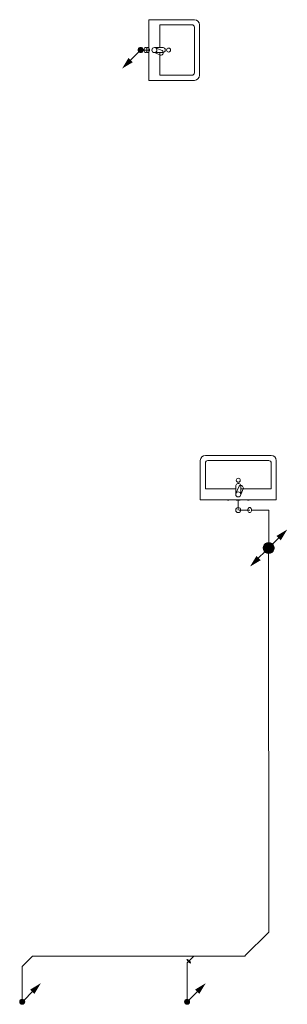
# Model space of a CAD drawing. Header units: millimetres. Extents: x -8188 to 49496, y -17237 to 7001.
# Tile 3 of 4: x 31067 to 33709, y -3887 to 5849. Entities that reach past the tile are written whole.
import ezdxf

# ---------------------------------------------------------------- set-up
doc = ezdxf.new("R2010")
doc.units = ezdxf.units.MM
doc.layers.add('Kanalizace', color=7, linetype='Continuous')
doc.layers.add('Zdravotní technika', color=7, linetype='Continuous')

# ---------------------------------------------------------------- blocks, each defined once
blk = doc.blocks.new('Basin-Sink-Bidet-ID-30-8-29-1180')
at = {"layer": 'Zdravotní technika', "color": 7, "lineweight": 5}
for p, q in [((-375, 0), (-375, 390)), ((-325, 440), (325, 440)), ((-300, 390), (300, 390)), ((-325, 110), (-325, 365)), ((-25, 110), (-325, 110)), ((-25, 55), (-25, 143)), ((-23, 65), (4, 131)), ((25, 143), (25, 55)), ((25, 55), (50, 115))]:
    blk.add_line(p, q, dxfattribs=at)
for points in [[(375, 390), (375, 0), (-375, 0)], [(325, 365), (325, 110), (25, 110)], [(-25, 143), (-22.2, 150.1), (-17.5, 156.1), (-11.1, 160.5), (-3.8, 162.7), (3.8, 162.7), (11.1, 160.5), (17.5, 156.1), (22.2, 150.1), (25, 143)], [(-92.5, -1), (-92.5, 0), (-107.5, 0), (-107.5, -1), (-92.5, -1)], [(20, -1), (20, 0), (-20, 0), (-20, -1), (20, -1)], [(107.5, -1), (107.5, 0), (92.5, 0), (92.5, -1), (107.5, -1)]]:
    blk.add_lwpolyline(points, dxfattribs=at)
for centre, radius in [((0, 195), 20), ((0, 55), 25)]:
    blk.add_circle(centre, radius, dxfattribs=at)
for centre, radius, start, end in [((-325, 390), 50, 90, 180), ((-300, 365), 25, 90, 180), ((300, 365), 25, 0, 90), ((325, 390), 50, 0, 90), ((25.1, 117.7), 25, 353.89882, 147.74317)]:
    blk.add_arc(centre, radius, start, end, dxfattribs=at)
blk = doc.blocks.new('Basin-Sink-Bidet-ID-30-8-29-1196')
at = {"layer": 'Zdravotní technika', "color": 7, "lineweight": 5}
for p, q in [((0, 300), (450, 300)), ((110, 250), (425, 250)), ((110, 25), (110, 250)), ((450, 225), (450, -225)), ((500, 250), (500, -250)), ((55, 25), (143, 25)), ((65, 23), (131, -4)), ((143, -25), (55, -25)), ((55, -25), (115, -50))]:
    blk.add_line(p, q, dxfattribs=at)
for points in [[(450, -300), (0, -300), (0, 300)], [(-1, 92.5), (0, 92.5), (0, 107.5), (-1, 107.5), (-1, 92.5)], [(-1, -20), (0, -20), (0, 20), (-1, 20), (-1, -20)], [(143, 25), (150.1, 22.2), (156.1, 17.5), (160.5, 11.1), (162.7, 3.8), (162.7, -3.8), (160.5, -11.1), (156.1, -17.5), (150.1, -22.2), (143, -25)], [(-1, -107.5), (0, -107.5), (0, -92.5), (-1, -92.5), (-1, -107.5)], [(425, -250), (110, -250), (110, -25)]]:
    blk.add_lwpolyline(points, dxfattribs=at)
for centre, radius in [((55, 0), 25), ((195, 0), 20)]:
    blk.add_circle(centre, radius, dxfattribs=at)
for centre, radius, start, end in [((450, 250), 50, 0, 90), ((425, 225), 25, 0, 90), ((117.7, -25.1), 25, 263.89882, 57.74317), ((425, -225), 25, 270, 0), ((450, -250), 50, 270, 0)]:
    blk.add_arc(centre, radius, start, end, dxfattribs=at)
blk = doc.blocks.new('Koleno-Koleno Kanalizace D50-ID-30-8-29-2410')
at = {"layer": 'Kanalizace', "color": 32, "lineweight": 5}
blk.add_line((0, 25), (0, 28.5), dxfattribs=at)
blk.add_circle((0, 0), 25, dxfattribs=at)
blk = doc.blocks.new('Segment trubky-Kanalizace D50-ID-30-8-29-2991')
at = {"layer": 'Kanalizace', "color": 32, "lineweight": 5}
blk.add_line((0, 0), (0, 309.5), dxfattribs=at)
blk = doc.blocks.new('Koleno-Koleno Kanalizace D50-ID-30-8-29-2999')
at = {"layer": 'Kanalizace', "color": 32, "lineweight": 5}
for p, q in [((0, 0), (8.8, 8.8)), ((0, -12.5), (0, 0))]:
    blk.add_line(p, q, dxfattribs=at)
blk = doc.blocks.new('Segment trubky-Kanalizace D50-ID-30-8-29-3009')
at = {"layer": 'Kanalizace', "color": 32, "lineweight": 5}
blk.add_line((0, 0), (82.8, 83), dxfattribs=at)
blk = doc.blocks.new('Koleno-Koleno Kanalizace D50-ID-30-8-29-4195')
at = {"layer": 'Kanalizace', "color": 32, "lineweight": 5}
for p, q in [((-8.8, -8.8), (0, 0)), ((0, 0), (12.5, 0))]:
    blk.add_line(p, q, dxfattribs=at)
blk = doc.blocks.new('Segment trubky-Kanalizace D50-ID-30-8-29-2847')
at = {"layer": 'Kanalizace', "color": 32, "lineweight": 5}
blk.add_line((0, 0), (1519.1, 0), dxfattribs=at)
blk = doc.blocks.new('T-kus-T-kus Kanalizace D50-ID-30-8-29-2930')
at = {"layer": 'Kanalizace', "color": 32, "lineweight": 5}
for p, q in [((-62, 0), (63, 0)), ((0, 0), (-43.8, -43.8))]:
    blk.add_line(p, q, dxfattribs=at)
blk = doc.blocks.new('Segment trubky-Kanalizace D50-ID-30-8-29-3035')
at = {"layer": 'Kanalizace', "color": 32, "lineweight": 5}
blk.add_line((0, 0), (397.4, 0), dxfattribs=at)
blk = doc.blocks.new('Segment trubky-Kanalizace D50-ID-30-8-29-6070')
at = {"layer": 'Kanalizace', "color": 32, "lineweight": 5}
blk.add_line((0, 0), (29.2, 0), dxfattribs=at)
blk = doc.blocks.new('Koleno-Koleno Kanalizace D50-ID-30-8-29-6079')
at = {"layer": 'Kanalizace', "color": 32, "lineweight": 5}
for p, q in [((-12.4, 0), (0, 0)), ((0, 0), (8.8, 8.8))]:
    blk.add_line(p, q, dxfattribs=at)
blk = doc.blocks.new('Segment trubky-Kanalizace D50-ID-30-8-29-6084')
at = {"layer": 'Kanalizace', "color": 32, "lineweight": 5}
blk.add_line((0, 0), (219.1, 219.1), dxfattribs=at)
blk = doc.blocks.new('Koleno-Koleno Kanalizace D50-ID-30-8-29-6144')
at = {"layer": 'Kanalizace', "color": 32, "lineweight": 5}
for p, q in [((-8.8, -8.8), (0, 0)), ((0, 0), (0, 12.4))]:
    blk.add_line(p, q, dxfattribs=at)
blk = doc.blocks.new('Segment trubky-Kanalizace D50-ID-30-8-29-6147')
at = {"layer": 'Kanalizace', "color": 32, "lineweight": 5}
blk.add_line((0, 0), (-0.7, 3557.6), dxfattribs=at)
blk = doc.blocks.new('Začátek potrubí-PipeStart Kanalizace D50-ID-30-8-29-2968')
at = {"layer": 'Kanalizace', "lineweight": 5}
for points in [[(25, 0), (23.8, 7.7), (20.2, 14.7), (14.7, 20.2), (7.7, 23.8), (0, 25), (-7.7, 23.8), (-14.7, 20.2), (-20.2, 14.7), (-23.8, 7.7), (-25, 0), (-23.8, -7.7), (-20.2, -14.7), (-14.7, -20.2), (-7.7, -23.8), (0, -25), (7.7, -23.8), (14.7, -20.2), (20.2, -14.7), (23.8, -7.7)], [(-183.8, -183.8), (-120.2, -77.8), (-77.8, -120.2)]]:
    blk.add_hatch(color=32, dxfattribs=at).paths.add_polyline_path(points)
at = {"layer": 'Kanalizace', "color": 32, "lineweight": 5}
blk.add_line((-99, -99), (-17.7, -17.6), dxfattribs=at)
blk = doc.blocks.new('Koleno-Koleno Kanalizace D50-ID-30-8-29-2969')
at = {"layer": 'Kanalizace', "color": 32, "lineweight": 5}
blk.add_line((0, 0), (8.8, 0), dxfattribs=at)
blk.add_lwpolyline([(-7.7, 23.8), (0, 25), (7.7, 23.8), (14.7, 20.2), (20.2, 14.7), (23.8, 7.7), (25, 0), (23.8, -7.7), (20.2, -14.7), (14.7, -20.2), (7.7, -23.8), (0, -25), (-7.7, -23.8), (-14.7, -20.2), (-20.2, -14.7), (-23.8, -7.7), (-25, 0), (-23.8, 7.7), (-20.2, 14.7), (-14.7, 20.2), (-7.7, 23.8)], dxfattribs=at)
blk = doc.blocks.new('Segment trubky-Kanalizace D50-ID-30-8-29-3196')
at = {"layer": 'Kanalizace', "color": 32, "lineweight": 5}
blk.add_line((0, 0), (8.5, 0), dxfattribs=at)
blk = doc.blocks.new('Koleno-Koleno Kanalizace D50-ID-30-8-29-3187')
at = {"layer": 'Kanalizace', "color": 32, "lineweight": 5}
blk.add_line((8.5, 0), (-7.1, 0), dxfattribs=at)
blk.add_lwpolyline([(-11.3, -23.8), (-7.1, -25), (-3, -23.8), (0.8, -20.2), (3.8, -14.7), (5.7, -7.7), (6.4, 0), (5.7, 7.7), (3.8, 14.7), (0.8, 20.2), (-3, 23.8), (-7.1, 25), (-11.3, 23.8), (-15.1, 20.2), (-18.1, 14.7), (-20, 7.7), (-20.7, 0), (-20, -7.7), (-18.1, -14.7), (-15.1, -20.2), (-11.3, -23.8)], dxfattribs=at)
blk = doc.blocks.new('Segment trubky-Kanalizace D50-ID-30-8-29-3213')
at = {"layer": 'Kanalizace', "color": 32, "lineweight": 5}
blk.add_line((0, 0), (-24.2, 0), dxfattribs=at)
blk = doc.blocks.new('Koleno-Koleno Kanalizace D50-ID-30-8-29-3204')
at = {"layer": 'Kanalizace', "color": 32, "lineweight": 5}
blk.add_line((10.9, 0), (-2.3, 0), dxfattribs=at)
blk.add_lwpolyline([(-1.5, -23.8), (2.7, -25), (6.9, -23.8), (10.7, -20.2), (13.6, -14.7), (15.6, -7.7), (16.2, 0), (15.6, 7.7), (13.6, 14.7), (10.7, 20.2), (6.9, 23.8), (2.7, 25), (-1.5, 23.8), (-5.2, 20.2), (-8.2, 14.7), (-10.2, 7.7), (-10.8, 0), (-10.2, -7.7), (-8.2, -14.7), (-5.2, -20.2), (-1.5, -23.8)], dxfattribs=at)
blk = doc.blocks.new('Segment trubky-Kanalizace D50-ID-30-8-29-3221')
at = {"layer": 'Kanalizace', "color": 32, "lineweight": 5}
blk.add_line((0, 0), (-34.9, 0), dxfattribs=at)
blk = doc.blocks.new('Koleno-Koleno Kanalizace D50-ID-30-8-29-4469')
at = {"layer": 'Kanalizace', "color": 32, "lineweight": 5}
blk.add_line((0, 25), (0, 30), dxfattribs=at)
blk.add_circle((0, 0), 25, dxfattribs=at)
blk = doc.blocks.new('Segment trubky-Kanalizace D50-ID-30-8-29-4286')
at = {"layer": 'Kanalizace', "color": 32, "lineweight": 5}
blk.add_line((0, 0), (0, 371), dxfattribs=at)
blk = doc.blocks.new('Koleno-Koleno Kanalizace D50-ID-30-8-29-4294')
at = {"layer": 'Kanalizace', "color": 32, "lineweight": 5}
for p, q in [((0, 0), (8.9, 8.9)), ((0, -12.9), (0, 0))]:
    blk.add_line(p, q, dxfattribs=at)
blk = doc.blocks.new('Segment trubky-Kanalizace D50-ID-30-8-29-4317')
at = {"layer": 'Kanalizace', "color": 32, "lineweight": 5}
blk.add_line((0, 0), (7.4, 7.4), dxfattribs=at)
blk = doc.blocks.new('Koleno-Koleno Kanalizace D50-ID-30-8-29-4332')
at = {"layer": 'Kanalizace', "color": 32, "lineweight": 5}
blk.add_line((5.6, 5.6), (2.3, 2.3), dxfattribs=at)
blk.add_lwpolyline([(-20.1, 13.5), (-19.9, 15.4), (-18, 15.6), (-14.5, 14.1), (-9.9, 10.9), (-4.4, 6.5), (1.2, 1.2), (6.5, -4.5), (10.9, -9.9), (14.1, -14.5), (15.6, -18), (15.4, -19.9), (13.5, -20.1), (10, -18.6), (5.4, -15.4), (0, -11), (-5.7, -5.7), (-11, 0), (-15.4, 5.4), (-18.6, 10), (-20.1, 13.5)], dxfattribs=at)
blk = doc.blocks.new('Segment trubky-Kanalizace D50-ID-30-8-29-5545')
at = {"layer": 'Kanalizace', "color": 32, "lineweight": 5}
blk.add_line((0, 0), (1.7, 1.7), dxfattribs=at)
blk = doc.blocks.new('Segment trubky-Kanalizace D50-ID-30-8-29-7110')
at = {"layer": 'Kanalizace', "color": 32, "lineweight": 5}
blk.add_line((0, 0), (0, -70.9), dxfattribs=at)
blk = doc.blocks.new('Koleno-Koleno Kanalizace D50-ID-30-8-29-7131')
at = {"layer": 'Kanalizace', "color": 32, "lineweight": 5}
blk.add_line((0, 29.1), (0, 0), dxfattribs=at)
blk.add_circle((0, 0), 25, dxfattribs=at)
blk = doc.blocks.new('Koleno-Koleno Kanalizace D50-ID-30-8-29-7195')
at = {"layer": 'Kanalizace', "color": 32, "lineweight": 5}
blk.add_line((25, 0), (12.2, 0), dxfattribs=at)
blk.add_circle((0, 0), 25, dxfattribs=at)
blk = doc.blocks.new('Segment trubky-Kanalizace D50-ID-30-8-29-7211')
at = {"layer": 'Kanalizace', "color": 32, "lineweight": 5}
blk.add_line((0, 0), (104.4, 0), dxfattribs=at)
blk = doc.blocks.new('Koleno-Koleno Kanalizace D50-ID-30-8-29-7250')
at = {"layer": 'Kanalizace', "color": 32, "lineweight": 5}
blk.add_line((24, 0), (12.2, 0), dxfattribs=at)
blk.add_lwpolyline([(-14, -23.8), (-8.5, -25), (-2.9, -23.8), (2.1, -20.2), (6, -14.7), (8.6, -7.7), (9.5, 0), (8.6, 7.7), (6, 14.7), (2.1, 20.2), (-2.9, 23.8), (-8.5, 25), (-14, 23.8), (-19, 20.2), (-23, 14.7), (-25.5, 7.7), (-26.4, 0), (-25.5, -7.7), (-23, -14.7), (-19, -20.2), (-14, -23.8)], dxfattribs=at)
blk = doc.blocks.new('Segment trubky-Kanalizace D50-ID-30-8-29-7267')
at = {"layer": 'Kanalizace', "color": 32, "lineweight": 5}
blk.add_line((0, 0), (138, 0), dxfattribs=at)
blk = doc.blocks.new('Koleno-Koleno Kanalizace D50-ID-30-8-29-7275')
at = {"layer": 'Kanalizace', "color": 32, "lineweight": 5}
for p, q in [((-30, 0), (0, 0)), ((0, 0), (0, -30))]:
    blk.add_line(p, q, dxfattribs=at)
blk = doc.blocks.new('Segment trubky-Kanalizace D50-ID-30-8-29-7288')
at = {"layer": 'Kanalizace', "color": 32, "lineweight": 5}
blk.add_line((0, 0), (-0.3, -204.9), dxfattribs=at)
blk = doc.blocks.new('T-kus-T-kus Kanalizace D100-ID-30-8-29-9107')
at = {"layer": 'Kanalizace', "color": 32, "lineweight": 5}
for q in [(-0.2, -60), (0, 0)]:
    blk.add_line((0, 0), q, dxfattribs=at)
blk.add_lwpolyline([(52.4, 16.8), (55, -0.2), (52.3, -17.2), (44.4, -32.5), (32.2, -44.6), (16.8, -52.4), (-0.2, -55), (-17.2, -52.3), (-32.5, -44.4), (-44.6, -32.2), (-52.4, -16.8), (-55, 0.2), (-52.3, 17.2), (-44.4, 32.5), (-32.2, 44.6), (-16.8, 52.4), (0.2, 55), (17.2, 52.3), (32.5, 44.4), (44.6, 32.2), (52.4, 16.8)], dxfattribs=at)
blk.add_lwpolyline([(52.4, 16.8), (55, -0.2), (52.3, -17.2), (44.4, -32.5), (32.2, -44.6), (16.8, -52.4), (-0.2, -55), (-17.2, -52.3), (-32.5, -44.4), (-44.6, -32.2), (-52.4, -16.8), (-55, 0.2), (-52.3, 17.2), (-44.4, 32.5), (-32.2, 44.6), (-16.8, 52.4), (0.2, 55), (17.2, 52.3), (32.5, 44.4), (44.6, 32.2), (52.4, 16.8)], dxfattribs=at)
blk = doc.blocks.new('T-kus-T-kus Kanalizace D100-ID-30-8-29-7425')
at = {"layer": 'Kanalizace', "color": 32, "lineweight": 5}
for q in [(0.5, 60), (0, 0)]:
    blk.add_line((0, 0), q, dxfattribs=at)
blk.add_lwpolyline([(-52.5, -16.5), (-55, 0.5), (-52.2, 17.5), (-44.2, 32.7), (-31.9, 44.8), (-16.5, 52.5), (0.5, 55), (17.5, 52.2), (32.7, 44.2), (44.8, 31.9), (52.5, 16.5), (55, -0.5), (52.2, -17.5), (44.2, -32.7), (31.9, -44.8), (16.5, -52.5), (-0.5, -55), (-17.5, -52.2), (-32.7, -44.2), (-44.8, -31.9), (-52.5, -16.5)], dxfattribs=at)
blk.add_lwpolyline([(-52.5, -16.5), (-55, 0.5), (-52.2, 17.5), (-44.2, 32.7), (-31.9, 44.8), (-16.5, 52.5), (0.5, 55), (17.5, 52.2), (32.7, 44.2), (44.8, 31.9), (52.5, 16.5), (55, -0.5), (52.2, -17.5), (44.2, -32.7), (31.9, -44.8), (16.5, -52.5), (-0.5, -55), (-17.5, -52.2), (-32.7, -44.2), (-44.8, -31.9), (-52.5, -16.5)], dxfattribs=at)
blk = doc.blocks.new('Konec potrubí-PipeEnd Kanalizace D100-ID-30-8-29-3094')
at = {"layer": 'Kanalizace', "lineweight": 5}
for points in [[(55, 0), (52.3, 17), (44.5, 32.3), (32.3, 44.5), (17, 52.3), (0, 55), (-17, 52.3), (-32.3, 44.5), (-44.5, 32.3), (-52.3, 17), (-55, 0), (-52.3, -17), (-44.5, -32.3), (-32.3, -44.5), (-17, -52.3), (0, -55), (17, -52.3), (32.3, -44.5), (44.5, -32.3), (52.3, -17)], [(-183.8, -183.8), (-120.2, -77.8), (-77.8, -120.2)]]:
    blk.add_hatch(color=32, dxfattribs=at).paths.add_polyline_path(points)
at = {"layer": 'Kanalizace', "color": 32, "lineweight": 5}
for p, q in [((38.9, 38.9), (98.9, 99.1)), ((-99, -99), (-39, -38.8))]:
    blk.add_line(p, q, dxfattribs=at)
blk = doc.blocks.new('Segment trubky-Kanalizace D50-ID-30-8-29-7513')
at = {"layer": 'Kanalizace', "color": 32, "lineweight": 5}
blk.add_line((0, 0), (0, -12.1), dxfattribs=at)
blk = doc.blocks.new('Koleno-Koleno Kanalizace D50-ID-30-8-29-7467')
at = {"layer": 'Kanalizace', "color": 32, "lineweight": 5}
for p, q in [((0, 0.5), (0, 0)), ((0, 0), (0, -0.5))]:
    blk.add_line(p, q, dxfattribs=at)
blk = doc.blocks.new('Segment trubky-Kanalizace D50-ID-30-8-29-7691')
at = {"layer": 'Kanalizace', "color": 32, "lineweight": 5}
blk.add_line((0, 0), (-0.6, -67.2), dxfattribs=at)
blk = doc.blocks.new('Segment trubky-Kanalizace D50-ID-30-8-29-9310')
at = {"layer": 'Kanalizace', "color": 32, "lineweight": 5}
blk.add_line((0, 0), (0, 168.6), dxfattribs=at)
blk = doc.blocks.new('Koleno-Koleno Kanalizace D50-ID-30-8-29-9297')
at = {"layer": 'Kanalizace', "color": 32, "lineweight": 5}
for p, q in [((0, 0), (0, 0.3)), ((0, -0.3), (0, 0))]:
    blk.add_line(p, q, dxfattribs=at)
blk = doc.blocks.new('Segment trubky-Kanalizace D50-ID-30-8-29-9318')
at = {"layer": 'Kanalizace', "color": 32, "lineweight": 5}
blk.add_line((0, 0), (0, 1.2), dxfattribs=at)
blk = doc.blocks.new('Začátek potrubí-PipeStart TV-PWH Teplá voda D20-ID-30-8-29-4986-7')
at = {"layer": 'Kanalizace', "lineweight": 5}
for points in [[(39616.9, -4077.2), (39553.2, -4183.2), (39510.8, -4140.8)], [(39458, -4261), (39456.8, -4253.3), (39453.3, -4246.3), (39447.7, -4240.8), (39440.8, -4237.2), (39433, -4236), (39425.3, -4237.2), (39418.3, -4240.8), (39412.8, -4246.3), (39409.3, -4253.3), (39408, -4261), (39409.3, -4268.7), (39412.8, -4275.7), (39418.3, -4281.2), (39425.3, -4284.8), (39433, -4286), (39440.8, -4284.8), (39447.7, -4281.2), (39453.3, -4275.7), (39456.8, -4268.7)]]:
    blk.add_hatch(color=32, dxfattribs=at).paths.add_polyline_path(points)
at = {"layer": 'Kanalizace', "color": 32, "lineweight": 5}
blk.add_line((39532, -4162), (39450.8, -4243.4), dxfattribs=at)
blk.add_circle((39433, -4261), 25, dxfattribs=at)
blk = doc.blocks.new('Začátek potrubí-PipeStart TV-PWH Teplá voda D20-ID-30-8-29-4986-16')
at = {"layer": 'Kanalizace', "lineweight": 5}
for points in [[(41244.4, -4077.2), (41180.7, -4183.2), (41138.3, -4140.8)], [(41085.5, -4261), (41084.3, -4253.3), (41080.8, -4246.3), (41075.2, -4240.8), (41068.3, -4237.2), (41060.5, -4236), (41052.8, -4237.2), (41045.8, -4240.8), (41040.3, -4246.3), (41036.8, -4253.3), (41035.5, -4261), (41036.8, -4268.7), (41040.3, -4275.7), (41045.8, -4281.2), (41052.8, -4284.8), (41060.5, -4286), (41068.3, -4284.8), (41075.2, -4281.2), (41080.8, -4275.7), (41084.3, -4268.7)]]:
    blk.add_hatch(color=32, dxfattribs=at).paths.add_polyline_path(points)
at = {"layer": 'Kanalizace', "color": 32, "lineweight": 5}
blk.add_line((41159.5, -4162), (41078.3, -4243.4), dxfattribs=at)
blk.add_circle((41060.5, -4261), 25, dxfattribs=at)
blk = doc.blocks.new('Začátek potrubí-PipeStart TV-PWH Teplá voda D20-ID-30-8-29-4986-26')
at = {"layer": 'Kanalizace', "color": 32, "lineweight": 5}
blk.add_lwpolyline([(41917.9, 243.1), (41920.5, 226.1), (41917.9, 209.1), (41910, 193.7), (41897.9, 181.6), (41882.5, 173.8), (41865.5, 171.1), (41848.5, 173.8), (41833.2, 181.6), (41821, 193.7), (41813.2, 209.1), (41810.5, 226.1), (41813.2, 243.1), (41821, 258.4), (41833.2, 270.6), (41848.5, 278.4), (41865.5, 281.1), (41882.5, 278.4), (41897.9, 270.6), (41910, 258.4), (41917.9, 243.1)], dxfattribs=at)

msp = doc.modelspace()

# ---------------------------------------------------------------- hatches: boundary and pattern name
at = {"layer": 'Kanalizace', "lineweight": 5}
msp.add_hatch(color=32, dxfattribs=at).paths.add_polyline_path([(33708.6, 808.1), (33645, 702), (33602.6, 744.5)])

# ---------------------------------------------------------------- block references
at = {"layer": 'Kanalizace', "color": 32, "lineweight": 5}
for name, p in [('Začátek potrubí-PipeStart Kanalizace D50-ID-30-8-29-2968', (32261.6, 5548.6)), ('Koleno-Koleno Kanalizace D50-ID-30-8-29-2969', (32261.6, 5548.6)), ('Koleno-Koleno Kanalizace D50-ID-30-8-29-3204', (32307.5, 5548.6)), ('Koleno-Koleno Kanalizace D50-ID-30-8-29-3187', (32341.6, 5548.6)), ('Segment trubky-Kanalizace D50-ID-30-8-29-3221', (32305.2, 5548.6)), ('Segment trubky-Kanalizace D50-ID-30-8-29-3213', (32334.4, 5548.6)), ('Segment trubky-Kanalizace D50-ID-30-8-29-3196', (32341.6, 5548.6)), ('Segment trubky-Kanalizace D50-ID-30-8-29-7110', (33225, 1100)), ('Koleno-Koleno Kanalizace D50-ID-30-8-29-7131', (33225, 1000)), ('Koleno-Koleno Kanalizace D50-ID-30-8-29-7195', (33225, 1000)), ('Segment trubky-Kanalizace D50-ID-30-8-29-7211', (33233.5, 1000)), ('Koleno-Koleno Kanalizace D50-ID-30-8-29-7250', (33346.3, 1000)), ('Segment trubky-Kanalizace D50-ID-30-8-29-7267', (33358.5, 1000)), ('Koleno-Koleno Kanalizace D50-ID-30-8-29-7275', (33526.5, 1000)), ('Segment trubky-Kanalizace D50-ID-30-8-29-7288', (33526.5, 970)), ('Konec potrubí-PipeEnd Kanalizace D100-ID-30-8-29-3094', (33525, 625)), ('T-kus-T-kus Kanalizace D100-ID-30-8-29-7425', (33525, 625)), ('Segment trubky-Kanalizace D50-ID-30-8-29-7691', (33526.1, 752.1)), ('Segment trubky-Kanalizace D50-ID-30-8-29-7513', (33526.2, 765.1)), ('Koleno-Koleno Kanalizace D50-ID-30-8-29-7467', (33526.1, 752.6)), ('T-kus-T-kus Kanalizace D100-ID-30-8-29-9107', (33525, 625)), ('Začátek potrubí-PipeStart TV-PWH Teplá voda D20-ID-30-8-29-4986-26', (-8340.5, 398.9)), ('Segment trubky-Kanalizace D50-ID-30-8-29-9318', (33524.3, 564.9)), ('Koleno-Koleno Kanalizace D50-ID-30-8-29-9297', (33524.3, 564.6)), ('Segment trubky-Kanalizace D50-ID-30-8-29-9310', (33524.3, 395.7)), ('Segment trubky-Kanalizace D50-ID-30-8-29-6147', (33525, -3161.9)), ('Segment trubky-Kanalizace D50-ID-30-8-29-6084', (33297.1, -3402.2)), ('Koleno-Koleno Kanalizace D50-ID-30-8-29-6144', (33525, -3174.3)), ('Koleno-Koleno Kanalizace D50-ID-30-8-29-6079', (33288.3, -3411)), ('Koleno-Koleno Kanalizace D50-ID-30-8-29-2999', (31092.5, -3511.6)), ('Segment trubky-Kanalizace D50-ID-30-8-29-3009', (31101.3, -3502.8)), ('Koleno-Koleno Kanalizace D50-ID-30-8-29-4195', (31192.9, -3411)), ('Segment trubky-Kanalizace D50-ID-30-8-29-2847', (31205.3, -3411)), ('Koleno-Koleno Kanalizace D50-ID-30-8-29-4332', (32738.6, -3458.8)), ('Koleno-Koleno Kanalizace D50-ID-30-8-29-4294', (32720, -3477.3)), ('Segment trubky-Kanalizace D50-ID-30-8-29-4286', (32720, -3861.2)), ('T-kus-T-kus Kanalizace D50-ID-30-8-29-2930', (32786.4, -3411)), ('Segment trubky-Kanalizace D50-ID-30-8-29-4317', (32728.9, -3468.4)), ('Segment trubky-Kanalizace D50-ID-30-8-29-5545', (32740.9, -3456.5)), ('Segment trubky-Kanalizace D50-ID-30-8-29-3035', (32849.4, -3411)), ('Segment trubky-Kanalizace D50-ID-30-8-29-6070', (33246.7, -3411)), ('Segment trubky-Kanalizace D50-ID-30-8-29-2991', (31092.5, -3833.6)), ('Začátek potrubí-PipeStart TV-PWH Teplá voda D20-ID-30-8-29-4986-7', (-8340.5, 398.9)), ('Začátek potrubí-PipeStart TV-PWH Teplá voda D20-ID-30-8-29-4986-16', (-8340.5, 398.9)), ('Koleno-Koleno Kanalizace D50-ID-30-8-29-2410', (31092.5, -3862.1)), ('Koleno-Koleno Kanalizace D50-ID-30-8-29-4469', (32720, -3862.1))]:
    msp.add_blockref(name, p, dxfattribs=at)
at = {"layer": 'Zdravotní technika', "color": 7, "lineweight": 5}
for name, p in [('Basin-Sink-Bidet-ID-30-8-29-1196', (32341.6, 5548.6)), ('Basin-Sink-Bidet-ID-30-8-29-1180', (33225, 1100))]:
    msp.add_blockref(name, p, dxfattribs=at)

doc.saveas('drawing.dxf')
